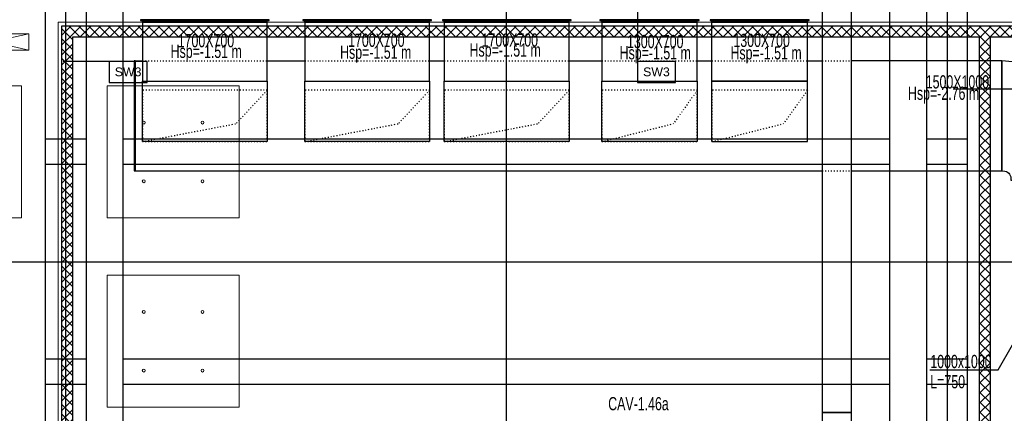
# Model space of a CAD drawing. Header units: centimetres. Extents: x -228435 to 46820, y -89367 to 152985.
# Tile 161 of 252: x -11165 to 2240, y 8936 to 14303. Entities that reach past the tile are written whole.
import ezdxf

# ---------------------------------------------------------------- set-up
doc = ezdxf.new("R2010")
doc.units = ezdxf.units.CM
doc.header["$LTSCALE"] = 50
doc.header["$PDMODE"] = 35
doc.header["$PDSIZE"] = 0.1
for name, pattern in [('CADVENT_HIDDEN', [0.8, 0.25, -0.55]), ('Kondygnacja  -0_5$0$HIDDEN', [9.525, 6.35, -3.175]), ('Kondygnacja  -0_5$0$HIDDEN2', [4.7625, 3.175, -1.5875]), ('Osie rzutów$0$DASHDOT2', [12.7, 6.35, -3.175, 0, -3.175]), ('SU Lampy kwadratowe  -1$0$HIDDENX2', [19.05, 12.7, -6.35])]:
    doc.linetypes.add(name, pattern=pattern)
doc.layers.get('0').update_dxf_attribs({"color": 8})
doc.layers.get('DEFPOINTS').update_dxf_attribs({"color": 8})
for name, color, linetype in [('01-103-Went PP_poziom-0_5$0$L_Nawiew', 3, 'Continuous'), ('bgde-tekst', 7, 'Continuous'), ('bgde-wywiewDETAILS', 5, 'Continuous'), ('bgde-wywiewEXP', 5, 'Continuous'), ('bgde-wywiewHIDDEN', 5, 'Continuous'), ('bgde_VAV', 7, 'Continuous'), ('bgde_wymiary tłumik VAV', 7, 'Continuous'), ('Kondygnacja  -0_5$0$ARCH_GK', 8, 'Continuous'), ('Kondygnacja  -0_5$0$ARCH_INFO_OPISY_PRZEGRODY', 8, 'Continuous'), ('Kondygnacja  -0_5$0$ARCH_KONSTR_POWYŻEJ RZUTU', 8, 'Kondygnacja  -0_5$0$HIDDEN'), ('Kondygnacja  -0_5$0$ARCH_KONSTR_POWYŻEJ RZUTU_IST', 8, 'Kondygnacja  -0_5$0$HIDDEN2'), ('Osie rzutów$0$ARCH_INFO_OSIE_IST', 8, 'Osie rzutów$0$DASHDOT2'), ('Osie rzutów$0$ARCH_INFO_OSIE_OPISY_IST', 8, 'Continuous')]:
    doc.layers.add(name, color=color, linetype=linetype)
for name, color, linetype, lineweight in [('bgde_nawiewnik', 11, 'Continuous', 5), ('Kondygnacja  -0_5$0$ARCH_INFO_WYMIARY', 8, 'Continuous', 9), ('Kondygnacja  -0_5$0$ARCH_WIDOK', 8, 'Continuous', 13), ('SU Lampy kwadratowe  -05$0$ARCH_SUFITY_PODWIESZANE', 8, 'Continuous', 9), ('SU Lampy kwadratowe  -1$0$ARCH_SUFITY_PODWIESZANE', 8, 'SU Lampy kwadratowe  -1$0$HIDDENX2', 9)]:
    doc.layers.add(name, color=color, linetype=linetype, lineweight=lineweight)
doc.styles.add('Kondygnacja  -0_5$0$Arial', font='ARIAL.TTF')
doc.styles.add('Kondygnacja  -0_5$0$Romans', font='Romans.shx', dxfattribs={"width": 0.7})
doc.dimstyles.new('Kondygnacja  -0_5$0$Wymiary 1-100', dxfattribs={"dimtxt": 12, "dimasz": 10, "dimexe": 5, "dimexo": 0, "dimgap": 4, "dimtad": 1, "dimrnd": 0.5, "dimzin": 12, "dimdsep": 46, "dimtxsty": 'Kondygnacja  -0_5$0$Romans', "dimblk": 'Kondygnacja  -0_5$0$_Oblique', "dimcen": 10, "dimdle": 10, "dimclrt": 55, "dimazin": 0, "dimtfac": 1, "dimtmove": 1, "dimatfit": 3, "dimfxl": 0, "dimtolj": 1, "dimtzin": 0, "dimarcsym": 0})
pattern_1 = [(45, (-121140, -45000), (-67.35192, 67.35192), []), (135, (-121140, -45000), (-67.35192, -67.35192), [])]

# ---------------------------------------------------------------- blocks, each defined once
blk = doc.blocks.new('Osie rzutów')
at = {"layer": 'Osie rzutów$0$ARCH_INFO_OSIE_IST', "ltscale": 10}
for p, q in [((11060, 12510), (11060, 4623.26)), ((11660, 12510), (11660, 4623.26)), ((12260, 12510), (12260, 4623.26)), ((4436.04, 5600), (15156.54, 5600))]:
    blk.add_line(p, q, dxfattribs=at)
blk = doc.blocks.new('SU Lampy kwadratowe  -05')
at = {"layer": 'SU Lampy kwadratowe  -05$0$ARCH_SUFITY_PODWIESZANE'}
blk.add_lwpolyline([(10820, 5840), (11000, 5840), (11000, 5660), (10820, 5660)], close=True, dxfattribs=at)
for centre in [(11166.4, 5790), (11246.4, 5790), (11166.4, 5710), (11246.4, 5710), (11166.4, 5531.9), (11246.4, 5531.9), (11166.4, 5451.9), (11246.4, 5451.9)]:
    blk.add_circle(centre, 2, dxfattribs=at)
at = {"layer": 'SU Lampy kwadratowe  -1$0$ARCH_SUFITY_PODWIESZANE', "ltscale": 2.5}
for points in [[(11116.4, 5840), (11296.4, 5840), (11296.4, 5660), (11116.4, 5660)], [(11116.4, 5581.9), (11296.4, 5581.9), (11296.4, 5401.9), (11116.4, 5401.9)]]:
    blk.add_lwpolyline(points, close=True, dxfattribs=at)
blk = doc.blocks.new('Kondygnacja  -0_5$0$konstrukcja istniejąca -0.5')
at = {"layer": 'Kondygnacja  -0_5$0$ARCH_KONSTR_POWYŻEJ RZUTU_IST', "ltscale": 10}
for points in [[(11032, 6175), (11032, 5025)], [(11088, 6175), (11088, 5025)], [(11138, 6175), (11138, 5025)], [(12182, 5025), (12182, 6175)], [(12232, 6175), (12232, 5025)], [(12288, 5025), (12288, 6175)], [(11032, 5767.9), (11088, 5767.9)], [(11138, 5767.9), (12182, 5767.9)], [(12232, 5767.9), (12288, 5767.9)], [(11088, 5732.9), (11032, 5732.9)], [(12182, 5732.9), (11138, 5732.9)], [(12288, 5732.9), (12232, 5732.9)], [(11032, 5467.9), (11088, 5467.9)], [(11138, 5467.9), (12182, 5467.9)], [(12232, 5467.9), (12288, 5467.9)], [(11088, 5432.9), (11032, 5432.9)], [(12182, 5432.9), (11138, 5432.9)], [(12288, 5432.9), (12232, 5432.9)]]:
    blk.add_lwpolyline(points, dxfattribs=at)
blk = doc.blocks.new('Kondygnacja  -0_5$0$_Oblique')
at = {"color": 0, "linetype": 'ByBlock', "lineweight": -2}
blk.add_line((-0.5, -0.5), (0.5, 0.5), dxfattribs=at)
blk = doc.blocks.new('*D212')
at = {"layer": 'DEFPOINTS', "color": 0}
for p in [(-30586, 81900), (-30681, 12490), (9064, 12490)]:
    blk.add_point(p, dxfattribs=at)
at = {"layer": 'Kondygnacja  -0_5$0$ARCH_INFO_WYMIARY', "color": 0, "lineweight": -2}
for p, q in [((-30681, 81910), (-30681, 12480)), ((-30673, 81900), (-30686, 81900)), ((-30673, 12490), (-30686, 12490))]:
    blk.add_line(p, q, dxfattribs=at)
at = {"layer": 'Kondygnacja  -0_5$0$ARCH_INFO_WYMIARY', "color": 0, "lineweight": -2, "xscale": 10, "yscale": 10, "zscale": 10}
for p, rotation in [((-30681, 81900), 90), ((-30681, 12490), 270)]:
    blk.add_blockref('Kondygnacja  -0_5$0$_Oblique', p, dxfattribs=dict(at, rotation=rotation))
at = {"layer": 'Kondygnacja  -0_5$0$ARCH_INFO_WYMIARY', "color": 55, "insert": (-30691, 47195), "char_height": 12, "attachment_point": 5, "rotation": 90, "style": 'Kondygnacja  -0_5$0$Romans'}
blk.add_mtext('\\A1;69410.5', dxfattribs=at)
blk = doc.blocks.new('A$C066D7839')
at = {"layer": 'bgde_nawiewnik'}
for p, q in [((-50, -11.15), (-50, 11.15)), ((-50, 11.15), (50, 11.15)), ((-50, -11.15), (50, 11.15)), ((50, -11.15), (-50, 11.15)), ((50, 11.15), (50, -11.15)), ((50, -11.15), (-50, -11.15))]:
    blk.add_line(p, q, dxfattribs=at)
blk.add_circle((0, 0), 10, dxfattribs=at)

msp = doc.modelspace()

# ---------------------------------------------------------------- hatches: boundary and pattern name
at = {"layer": 'Kondygnacja  -0_5$0$ARCH_GK', "linetype": 'Continuous', "lineweight": -3}
h = msp.add_hatch(dxfattribs=at)
h.set_pattern_fill('ANSI37', color=256, scale=30, angle=-360, style=0)
h.set_pattern_definition([(45, (-121140, -45000), (-67.35192, 67.35192), []), (135, (-121140, -45000), (-67.35192, -67.35192), [])])
h.paths.add_polyline_path([(-10440, 14070), (-10590, 14220), (-10590, 5935), (-10477.5, 5935), (-10440, 6010)], flags=0)
h.paths.add_polyline_path([(-10440, 5860), (-10477.5, 5935), (-10590, 5935), (-10590, 5355), (-10440, 5355)], flags=0)
h = msp.add_hatch(dxfattribs=at)
h.set_pattern_fill('ANSI37', color=256, scale=30, angle=-360, style=0)
h.set_pattern_definition(pattern_1)
h.paths.add_polyline_path([(-10590, 14220), (-10440, 14070), (1900, 14070), (1975, 14107.5), (1975, 14220)], flags=0)
h.paths.add_polyline_path([(1975, 14220), (1975, 14107.5), (2050, 14070), (7830, 14070), (7830, 14220)], flags=0)
h = msp.add_hatch(dxfattribs=at)
h.set_pattern_fill('ANSI37', color=256, scale=30, angle=-360, style=0)
h.set_pattern_definition(pattern_1)
h.paths.add_polyline_path([(2050, 14070), (1975, 14107.5), (1900, 14070), (1900, 8405), (2050, 8255)], flags=0)

# ---------------------------------------------------------------- linework, layer by layer
at = {"layer": 'bgde-wywiewDETAILS', "linetype": 'CADVENT_HIDDEN', "extrusion": (1, 0, 0)}
for p, q in [((-7794.91, 13340.686), (-8219.91, 12885.686)), ((-5583.93, 13340.686), (-6008.93, 12885.686)), ((-1939.683, 13340.686), (-2264.683, 12885.686)), ((-439.685, 13340.686), (-764.685, 12885.686)), ((-9494.91, 12640.686), (-8219.91, 12885.686)), ((-7283.93, 12640.686), (-6008.93, 12885.686)), ((-3239.683, 12640.686), (-2264.683, 12885.686)), ((-1739.685, 12640.686), (-764.685, 12885.686))]:
    msp.add_line(p, q, dxfattribs=at)
at = {"layer": 'bgde-wywiewDETAILS', "linetype": 'CADVENT_HIDDEN', "extrusion": (1, 1.38778e-17, 0)}
for p in [(-3684.133, 13340.686), (-5384.133, 12640.686)]:
    msp.add_line(p, (-4109.133, 12885.686), dxfattribs=at)
at = {"layer": 'bgde-wywiewEXP', "linetype": 'Continuous'}
for points in [[(-239.529, 8947.75), (160.471, 8947.75), (160.471, 18841.586), (-239.529, 18841.586)], [(-9519.91, 14293.772), (-7769.91, 14293.772), (-7769.91, 14299.772), (-9519.91, 14299.772)], [(-9494.91, 12640.681), (-9494.91, 13465.686), (-7794.91, 13465.686), (-7794.91, 14269.772), (-9494.91, 14269.772), (-9494.91, 13465.686), (-7794.91, 13465.686), (-7794.91, 12640.681)], [(-7308.93, 14293.772), (-5558.93, 14293.772), (-5558.93, 14299.772), (-7308.93, 14299.772)], [(-7283.93, 12640.681), (-7283.93, 13465.686), (-5583.93, 13465.686), (-5583.93, 14269.772), (-7283.93, 14269.772), (-7283.93, 13465.686), (-5583.93, 13465.686), (-5583.93, 12640.681)], [(-5409.133, 14293.772), (-3659.133, 14293.772), (-3659.133, 14299.772), (-5409.133, 14299.772)], [(-5384.133, 12640.681), (-5384.133, 13465.686), (-3684.133, 13465.686), (-3684.133, 14269.772), (-5384.133, 14269.772), (-5384.133, 13465.686), (-3684.133, 13465.686), (-3684.133, 12640.681)], [(-3264.683, 14293.686), (-1914.683, 14293.686), (-1914.683, 14299.686), (-3264.683, 14299.686)], [(-3239.683, 12640.681), (-3239.683, 13465.686), (-1939.683, 13465.686), (-1939.683, 14269.686), (-3239.683, 14269.686), (-3239.683, 13465.686), (-1939.683, 13465.686), (-1939.683, 12640.681)], [(-1764.685, 14293.686), (-414.685, 14293.686), (-414.685, 14299.686), (-1764.685, 14299.686)], [(-9604.91, 12240.686), (-9594.91, 12240.686), (-9594.91, 13740.686), (-9604.91, 13740.686)], [(2204.379, 12240.695), (2248.888, 12238.773), (2267.649, 12233.082), (2284.939, 12223.84), (2300.094, 12211.403), (2312.532, 12196.248), (2321.774, 12178.957), (2327.465, 12160.197), (2329.386, 12115.686), (3829.386, 12115.686), (3798.642, 12452.832), (3707.593, 12752.983), (3559.736, 13029.603), (3360.755, 13272.063), (3118.295, 13471.044), (2841.674, 13618.901), (2541.524, 13709.951), (2204.394, 13740.695), (2204.386, 12990.695)], [(-239.529, 8507.016), (-239.529, 8422.75), (160.471, 8422.75), (160.471, 8947.748), (-239.529, 8947.748), (-239.529, 8569.198)]]:
    msp.add_lwpolyline(points, close=True, dxfattribs=at)
for points in [[(-9494.91, 14269.772), (-7794.91, 14269.772), (-7794.91, 14293.772)], [(-9494.91, 14269.772), (-9494.91, 14293.772)], [(-7283.93, 14269.772), (-5583.93, 14269.772), (-5583.93, 14293.772)], [(-7283.93, 14269.772), (-7283.93, 14293.772)], [(-5384.133, 14269.772), (-3684.133, 14269.772), (-3684.133, 14293.772)], [(-5384.133, 14269.772), (-5384.133, 14293.772)], [(-3239.683, 14269.686), (-1939.683, 14269.686), (-1939.683, 14293.686)], [(-3239.683, 14269.686), (-3239.683, 14293.686)], [(-1739.685, 12640.681), (-1739.685, 13465.686), (-439.685, 13465.686), (-439.685, 14269.686), (-1739.685, 14269.686), (-1739.685, 14293.686)], [(-1739.685, 12640.681), (-439.685, 12640.681), (-439.685, 13465.686), (-1739.685, 13465.686), (-1739.685, 14269.686), (-439.685, 14269.686), (-439.685, 14293.686)], [(-9594.91, 13740.686), (-9594.91, 12240.686)], [(-9594.91, 13740.686), (-9494.91, 13740.686)], [(-9594.91, 12240.686), (-9594.91, 13740.686)], [(-7794.91, 13740.686), (-7283.93, 13740.686)], [(-5583.93, 13740.686), (-5384.133, 13740.686)], [(-3684.133, 13740.686), (-3239.683, 13740.686)], [(-1939.683, 13740.686), (-1739.685, 13740.686)], [(-439.685, 13740.686), (-239.529, 13740.686)], [(160.471, 12240.686), (2204.386, 12240.686), (2204.386, 13740.686), (160.471, 13740.686)], [(-9594.91, 12240.686), (-239.529, 12240.686)], [(-239.529, 8947.748), (-239.529, 8947.75)], [(160.471, 8947.748), (160.471, 8947.75)]]:
    msp.add_lwpolyline(points, dxfattribs=at)
at = {"layer": 'bgde-wywiewHIDDEN', "linetype": 'CADVENT_HIDDEN'}
for points in [[(-9519.91, 14293.772), (-7769.91, 14293.772), (-7769.91, 14299.772), (-9519.91, 14299.772)], [(-9519.91, 14293.772), (-9519.91, 14293.772)], [(-9494.91, 14269.772), (-9494.91, 14269.772)], [(-7308.93, 14293.772), (-5558.93, 14293.772), (-5558.93, 14299.772), (-7308.93, 14299.772)], [(-7308.93, 14293.772), (-7308.93, 14293.772)], [(-7283.93, 14269.772), (-7283.93, 14269.772)], [(-5409.133, 14293.772), (-3659.133, 14293.772), (-3659.133, 14299.772), (-5409.133, 14299.772)], [(-5409.133, 14293.772), (-5409.133, 14293.772)], [(-5384.133, 14269.772), (-5384.133, 14269.772)], [(-3264.683, 14293.686), (-1914.683, 14293.686), (-1914.683, 14299.686), (-3264.683, 14299.686)], [(-3264.683, 14293.686), (-3264.683, 14293.686)], [(-3239.683, 14269.686), (-3239.683, 14269.686)], [(-1764.685, 14293.686), (-414.685, 14293.686), (-414.685, 14299.686), (-1764.685, 14299.686)], [(-1764.685, 14293.686), (-1764.685, 14293.686)], [(-1739.685, 14269.686), (-1739.685, 14269.686)], [(-9494.91, 12640.686), (-7794.91, 12640.686), (-7794.91, 13340.686), (-9494.91, 13340.686)], [(-7283.93, 12640.686), (-5583.93, 12640.686), (-5583.93, 13340.686), (-7283.93, 13340.686)], [(-5384.133, 12640.686), (-3684.133, 12640.686), (-3684.133, 13340.686), (-5384.133, 13340.686)], [(-3239.683, 12640.686), (-1939.683, 12640.686), (-1939.683, 13340.686), (-3239.683, 13340.686)], [(-1739.685, 12640.686), (-439.685, 12640.686), (-439.685, 13340.686), (-1739.685, 13340.686)]]:
    msp.add_lwpolyline(points, close=True, dxfattribs=at)
for points in [[(-9494.91, 14269.772), (-7794.91, 14269.772), (-7794.91, 14293.772), (-9494.91, 14293.772), (-7794.91, 14293.772)], [(-9494.91, 14269.772), (-9494.91, 14293.772)], [(-7283.93, 14269.772), (-5583.93, 14269.772), (-5583.93, 14293.772), (-7283.93, 14293.772), (-5583.93, 14293.772)], [(-7283.93, 14269.772), (-7283.93, 14293.772)], [(-5384.133, 14269.772), (-3684.133, 14269.772), (-3684.133, 14293.772), (-5384.133, 14293.772), (-3684.133, 14293.772)], [(-5384.133, 14269.772), (-5384.133, 14293.772)], [(-3239.683, 14269.686), (-1939.683, 14269.686), (-1939.683, 14293.686), (-3239.683, 14293.686), (-1939.683, 14293.686)], [(-3239.683, 14269.686), (-3239.683, 14293.686)], [(-1739.685, 14269.686), (-439.685, 14269.686), (-439.685, 14293.686), (-1739.685, 14293.686), (-439.685, 14293.686)], [(-1739.685, 14269.686), (-1739.685, 14293.686)], [(-9494.91, 13740.686), (-7794.91, 13740.686)], [(-7283.93, 13740.686), (-5583.93, 13740.686)], [(-5384.133, 13740.686), (-3684.133, 13740.686)], [(-3239.683, 13740.686), (-1939.683, 13740.686)], [(-1739.685, 13740.686), (-439.685, 13740.686)], [(-239.529, 13740.686), (160.471, 13740.686)], [(-239.529, 12240.686), (160.471, 12240.686)], [(-239.529, 8947.75), (-239.529, 8947.752), (160.471, 8947.752), (160.471, 8947.75)]]:
    msp.add_lwpolyline(points, dxfattribs=at)
at = {"layer": 'bgde_wymiary tłumik VAV'}
for p, q in [((2156.724, 9529.699), (2579.386, 10271.484)), ((1226.379, 9529.699), (2156.724, 9529.699))]:
    msp.add_line(p, q, dxfattribs=at)
at = {"layer": 'Kondygnacja  -0_5$0$ARCH_GK', "linetype": 'Continuous', "lineweight": -3}
for p, q in [((-10590, 5355), (-10590, 14220)), ((-10590, 14220), (7830, 14220)), ((-10440, 6010), (-10440, 14070)), ((-10440, 14070), (1900, 14070)), ((1900, 14070), (1900, 8405)), ((2050, 14070), (7830, 14070)), ((2050, 8255), (2050, 14070))]:
    msp.add_line(p, q, dxfattribs=at)
at = {"layer": 'Kondygnacja  -0_5$0$ARCH_INFO_OPISY_PRZEGRODY'}
for points in [[(-2755.878, 14626.895), (-2755.878, 13735.179)], [(-9949.198, 13735.179), (-10573.218, 13735.179)], [(2521.996, 13356.788), (1545.376, 13356.788)]]:
    msp.add_lwpolyline(points, dxfattribs=at)
for points in [[(-9949.198, 13447.179), (-9429.198, 13447.179), (-9429.198, 13735.179), (-9949.198, 13735.179), (-9949.198, 13447.179)], [(-2755.878, 13447.179), (-2235.878, 13447.179), (-2235.878, 13735.179), (-2755.878, 13735.179), (-2755.878, 13447.179)]]:
    msp.add_lwpolyline(points, close=True, dxfattribs=at)
at = {"layer": 'Kondygnacja  -0_5$0$ARCH_WIDOK'}
msp.add_lwpolyline([(-10640, 5355), (-10640, 14270), (7830, 14270)], dxfattribs=at)

# ---------------------------------------------------------------- block references
at = {"layer": '01-103-Went PP_poziom-0_5$0$L_Nawiew', "xscale": 10, "yscale": 10, "zscale": 10}
msp.add_blockref('A$C066D7839', (-11540, 14000, 1920), dxfattribs=at)
at = {"layer": 'Kondygnacja  -0_5$0$ARCH_KONSTR_POWYŻEJ RZUTU', "xscale": 10, "yscale": 10, "zscale": 10}
msp.add_blockref('Kondygnacja  -0_5$0$konstrukcja istniejąca -0.5', (-121140, -45000), dxfattribs=at)
at = {"layer": 'Osie rzutów$0$ARCH_INFO_OSIE_OPISY_IST', "xscale": 10, "yscale": 10, "zscale": 10}
msp.add_blockref('Osie rzutów', (-121140, -45000), dxfattribs=at)
at = {"layer": 'SU Lampy kwadratowe  -05$0$ARCH_SUFITY_PODWIESZANE', "xscale": 10, "yscale": 10, "zscale": 10}
msp.add_blockref('SU Lampy kwadratowe  -05', (-121140, -45000), dxfattribs=at)

# ---------------------------------------------------------------- texts
at = {"layer": 'bgde-tekst', "width": 0.7}
for s, p in [('1700X700', (-9013.639, 13927.051)), ('1700X700', (-9013.639, 13927.051, 1920)), ('1700X700', (-6693.745, 13932.76)), ('1700X700', (-6693.745, 13932.76, 1920)), ('1700X700', (-4876.609, 13936.072)), ('1700X700', (-4876.609, 13936.072, 1920)), ('1300X700', (-2896.463, 13915.029)), ('1300X700', (-2896.463, 13915.029, 1920)), ('1300X700', (-1447.882, 13931.313)), ('1300X700', (-1447.882, 13931.313, 1920)), ('Hsp=-1.51 m ', (-9109.991, 13781.521)), ('Hsp=-1.51 m ', (-9109.991, 13781.521, 1920)), ('Hsp=-1.51 m ', (-6802.624, 13770)), ('Hsp=-1.51 m ', (-6802.624, 13770, 1920)), ('Hsp=-1.51 m ', (-5040.245, 13799.545)), ('Hsp=-1.51 m ', (-5040.245, 13799.545, 1920)), ('Hsp=-1.51 m ', (-2997.144, 13762.261)), ('Hsp=-1.51 m ', (-2997.144, 13762.261, 1920)), ('Hsp=-1.51 m ', (-1487.883, 13761.557)), ('Hsp=-1.51 m ', (-1487.883, 13761.557, 1920)), ('1500X1000', (1170.589, 13365.187, -2260)), ('1500X1000', (1170.589, 13365.187, -340)), ('Hsp=-2.76 m ', (928.62, 13210.376)), ('Hsp=-2.76 m ', (928.62, 13210.376, 1920))]:
    msp.add_text(s, height=180, dxfattribs=at).set_placement(p)
at = {"layer": 'bgde_VAV', "width": 0.7}
msp.add_text('CAV-1.46a', height=180, dxfattribs=at).set_placement((-3152.714, 8978.118, 1941.417))
at = {"layer": 'bgde_wymiary tłumik VAV', "width": 0.7}
for s, p in [('1000x1000', (1232.806, 9553.177, 1920)), ('L=750', (1232.806, 9277.516, 1920))]:
    msp.add_text(s, height=180, dxfattribs=at).set_placement(p)
at = {"layer": 'Kondygnacja  -0_5$0$ARCH_INFO_OPISY_PRZEGRODY', "char_height": 120, "width": 520, "attachment_point": 5, "style": 'Kondygnacja  -0_5$0$Arial'}
for insert in [(-9689.198, 13591.179), (-2495.878, 13591.179)]:
    msp.add_mtext('SW3', dxfattribs=dict(at, insert=insert))

# ---------------------------------------------------------------- dimensions: what is measured, and where the dimension line sits
at = {"layer": 'Kondygnacja  -0_5$0$ARCH_INFO_WYMIARY'}
dim = msp.add_linear_dim(base=(-30681.114, 12489.5), p1=(-30586.301, 81900), p2=(9064, 12489.5), angle=90, dimstyle='Kondygnacja  -0_5$0$Wymiary 1-100', dxfattribs=at)
dim.commit()
dim.dimension.update_dxf_attribs({"geometry": '*D212', "text_midpoint": (-30691.114, 47194.75)})

doc.saveas('drawing.dxf')
